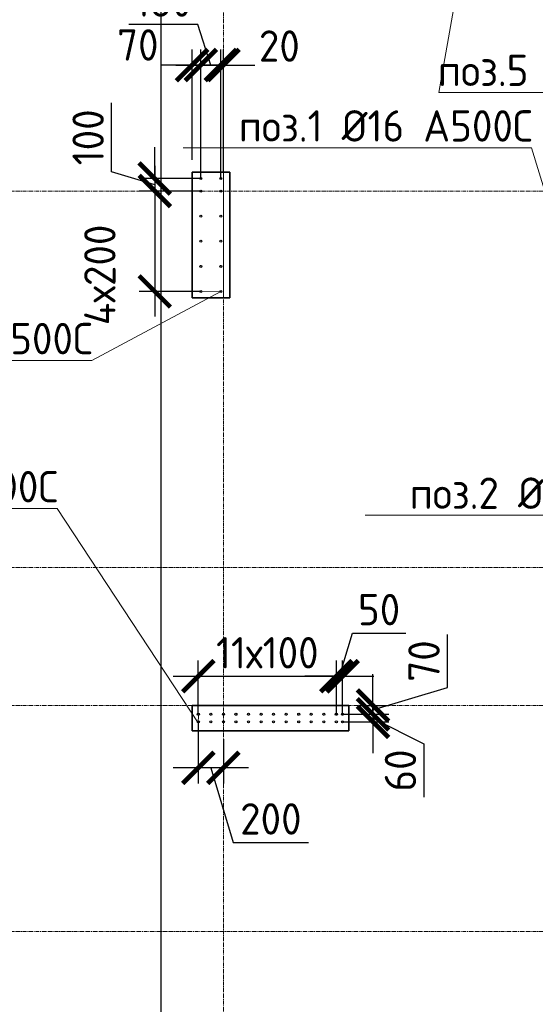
# Model space of a CAD drawing. Header units: millimetres. Extents: x 349531 to 1063351, y -131924 to 96186.
# Tile 191 of 230: x 976385 to 980495, y 43081 to 50927. Entities that reach past the tile are written whole.
import ezdxf
from ezdxf import colors
from ezdxf.entities.mleader import LeaderData, LeaderLine
from ezdxf.math import Vec2, Vec3

# ---------------------------------------------------------------- set-up
doc = ezdxf.new("R2010")
doc.units = ezdxf.units.MM
doc.linetypes.add('______5', pattern=[1100, 800, -100, 100, -100])
doc.linetypes.add('осевая', pattern=[50.8, 31.75, -6.35, 6.35, -6.35])
for name, color, linetype, lineweight in [('0 Фундамент', 5, 'Continuous', 30), ('1 Стены', 3, 'Continuous', 30), ('Конструкции 0.5', 5, 'Continuous', 50), ('Оси', 40, '______5', 18), ('подоснова', 151, 'Continuous', 5), ('РАЗМЕРЫ', 1, 'Continuous', 9)]:
    doc.layers.add(name, color=color, linetype=linetype, lineweight=lineweight)
doc.layers.add('Колонна_ бетон', color=7, linetype='Continuous', lineweight=50, true_color=0xb4b496)
doc.styles.add('GOST-2.304_Type-B', font='GOST_Common.ttf')
doc.dimstyles.new('СПДС', dxfattribs={"dimscale": 100, "dimtxt": 2.5, "dimasz": 2.5, "dimexe": 1.25, "dimexo": 0, "dimtad": 1, "dimdec": 0, "dimtxsty": 'GOST-2.304_Type-B', "dimblk": 'ARCHTICK', "dimcen": 2.5, "dimdle": 2, "dimadec": 0, "dimazin": 2, "dimtfac": 0.75, "dimtdec": 0, "dimtmove": 1, "dimatfit": 3, "dimfxl": 1, "dimtolj": 1, "dimarcsym": 1})

# ---------------------------------------------------------------- blocks, each defined once
blk = doc.blocks.new('_ArchTick')
at = {"color": 0, "linetype": 'ByBlock', "const_width": 0.15}
blk.add_lwpolyline([(-0.5, -0.5), (0.5, 0.5)], dxfattribs=at)
blk = doc.blocks.new('*D52')
at = {"layer": 'DEFPOINTS', "color": 0, "transparency": 16777216}
for p in [(978909.4, 45694.9), (977809.4, 45391.7, -360), (978909.4, 45391.7, -360)]:
    blk.add_point(p, dxfattribs=at)
at = {"layer": 'РАЗМЕРЫ', "color": 0, "lineweight": -2, "transparency": 16777216}
for p, q in [((977809.4, 45391.7), (977809.4, 45819.9)), ((978909.4, 45391.7), (978909.4, 45819.9)), ((977609.4, 45694.9), (979109.4, 45694.9))]:
    blk.add_line(p, q, dxfattribs=at)
at = {"layer": 'РАЗМЕРЫ', "color": 0, "lineweight": -2, "transparency": 16777216, "xscale": 250, "yscale": 250, "zscale": 250, "rotation": 180}
blk.add_blockref('_ArchTick', (977809.4, 45694.9), dxfattribs=at)
at = {"layer": 'РАЗМЕРЫ', "color": 0, "lineweight": -2, "transparency": 16777216, "xscale": 250, "yscale": 250, "zscale": 250}
blk.add_blockref('_ArchTick', (978909.4, 45694.9), dxfattribs=at)
at = {"layer": 'РАЗМЕРЫ', "color": 0, "transparency": 16777216, "insert": (978359.4, 45882.4), "char_height": 250, "attachment_point": 5, "style": 'GOST-2.304_Type-B'}
blk.add_mtext('\\A1;11х100', dxfattribs=at)
blk = doc.blocks.new('*D53')
at = {"layer": 'DEFPOINTS', "color": 0, "transparency": 16777216}
for p in [(978959.4, 45694.9), (978909.4, 45419.4), (978959.4, 45391.7, -360)]:
    blk.add_point(p, dxfattribs=at)
at = {"layer": 'РАЗМЕРЫ', "color": 0, "lineweight": -2, "transparency": 16777216}
for p, q in [((978934.4, 45694.9), (979037.5, 46038.7)), ((979037.5, 46038.7), (979462.5, 46038.7)), ((978909.4, 45419.4), (978909.4, 45819.9)), ((978959.4, 45391.7), (978959.4, 45819.9)), ((978909.4, 45694.9), (978659.4, 45694.9)), ((978909.4, 45694.9), (978959.4, 45694.9)), ((978909.4, 45694.9), (978959.4, 45694.9)), ((978959.4, 45694.9), (979209.4, 45694.9))]:
    blk.add_line(p, q, dxfattribs=at)
at = {"layer": 'РАЗМЕРЫ', "color": 0, "lineweight": -2, "transparency": 16777216, "xscale": 250, "yscale": 250, "zscale": 250}
blk.add_blockref('_ArchTick', (978909.4, 45694.9), dxfattribs=at)
at = {"layer": 'РАЗМЕРЫ', "color": 0, "lineweight": -2, "transparency": 16777216, "xscale": 250, "yscale": 250, "zscale": 250, "rotation": 180}
blk.add_blockref('_ArchTick', (978959.4, 45694.9), dxfattribs=at)
at = {"layer": 'РАЗМЕРЫ', "color": 0, "transparency": 16777216, "insert": (979250, 46226.2), "char_height": 250, "attachment_point": 5, "style": 'GOST-2.304_Type-B'}
blk.add_mtext('\\A1;50', dxfattribs=at)
blk = doc.blocks.new('*D54')
at = {"layer": 'DEFPOINTS', "color": 0, "transparency": 16777216}
for p in [(977809.4, 45331.4, -360), (978009.2, 45194.2), (977809.4, 44964.6)]:
    blk.add_point(p, dxfattribs=at)
at = {"layer": 'РАЗМЕРЫ', "color": 0, "lineweight": -2, "transparency": 16777216}
for p, q in [((977809.4, 45331.4), (977809.4, 44839.6)), ((978009.2, 45194.2), (978009.2, 44839.6)), ((978209.2, 44964.6), (977609.4, 44964.6)), ((977909.3, 44964.6), (978087.4, 44370.8)), ((978087.4, 44370.8), (978687.4, 44370.8))]:
    blk.add_line(p, q, dxfattribs=at)
at = {"layer": 'РАЗМЕРЫ', "color": 0, "lineweight": -2, "transparency": 16777216, "xscale": 250, "yscale": 250, "zscale": 250, "rotation": 180}
blk.add_blockref('_ArchTick', (977809.4, 44964.6), dxfattribs=at)
at = {"layer": 'РАЗМЕРЫ', "color": 0, "lineweight": -2, "transparency": 16777216, "xscale": 250, "yscale": 250, "zscale": 250}
blk.add_blockref('_ArchTick', (978009.2, 44964.6), dxfattribs=at)
at = {"layer": 'РАЗМЕРЫ', "color": 0, "transparency": 16777216, "insert": (978387.4, 44558.3), "char_height": 250, "attachment_point": 5, "style": 'GOST-2.304_Type-B'}
blk.add_mtext('\\A1;200', dxfattribs=at)
blk = doc.blocks.new('*D55')
at = {"layer": 'DEFPOINTS', "color": 0, "transparency": 16777216}
for p in [(979088.4, 45461.4), (978959.4, 45391.7), (979201.6, 45391.7)]:
    blk.add_point(p, dxfattribs=at)
at = {"layer": 'РАЗМЕРЫ', "color": 0, "lineweight": -2, "transparency": 16777216}
for p, q in [((979795.4, 45604.7), (979795.4, 46028.5)), ((979201.6, 45461.4), (979201.6, 45711.4)), ((979201.6, 45426.5), (979795.4, 45604.7)), ((979088.4, 45461.4), (979326.6, 45461.4)), ((979201.6, 45461.4), (979201.6, 45391.7)), ((979201.6, 45461.4), (979201.6, 45391.7)), ((978959.4, 45391.7), (979326.6, 45391.7)), ((979201.6, 45391.7), (979201.6, 45141.7))]:
    blk.add_line(p, q, dxfattribs=at)
at = {"layer": 'РАЗМЕРЫ', "color": 0, "lineweight": -2, "transparency": 16777216, "xscale": 250, "yscale": 250, "zscale": 250}
for p, rotation in [((979201.6, 45461.4), 270), ((979201.6, 45391.7), 90)]:
    blk.add_blockref('_ArchTick', p, dxfattribs=dict(at, rotation=rotation))
at = {"layer": 'РАЗМЕРЫ', "color": 0, "transparency": 16777216, "insert": (979607.9, 45816.6), "char_height": 250, "attachment_point": 5, "rotation": 90, "style": 'GOST-2.304_Type-B'}
blk.add_mtext('\\A1;70', dxfattribs=at)
blk = doc.blocks.new('*D56')
at = {"layer": 'DEFPOINTS', "color": 0, "transparency": 16777216}
for p in [(979036.8, 45391.7), (978959.4, 45331.4, -360), (979201.6, 45331.4)]:
    blk.add_point(p, dxfattribs=at)
at = {"layer": 'РАЗМЕРЫ', "color": 0, "lineweight": -2, "transparency": 16777216}
for p, q in [((979201.6, 45391.7), (979201.6, 45641.7)), ((979036.8, 45391.7), (979326.6, 45391.7)), ((979201.6, 45391.7), (979201.6, 45331.4)), ((979201.6, 45391.7), (979201.6, 45331.4)), ((979201.6, 45361.5), (979607.9, 45156.6)), ((978959.4, 45331.4), (979326.6, 45331.4)), ((979201.6, 45331.4), (979201.6, 45081.4)), ((979607.9, 45156.6), (979607.9, 44731.6))]:
    blk.add_line(p, q, dxfattribs=at)
at = {"layer": 'РАЗМЕРЫ', "color": 0, "lineweight": -2, "transparency": 16777216, "xscale": 250, "yscale": 250, "zscale": 250}
for p, rotation in [((979201.6, 45391.7), 270), ((979201.6, 45331.4), 90)]:
    blk.add_blockref('_ArchTick', p, dxfattribs=dict(at, rotation=rotation))
at = {"layer": 'РАЗМЕРЫ', "color": 0, "transparency": 16777216, "insert": (979420.4, 44944.1), "char_height": 250, "attachment_point": 5, "rotation": 90, "style": 'GOST-2.304_Type-B'}
blk.add_mtext('\\A1;60', dxfattribs=at)
blk = doc.blocks.new('_None')
blk = doc.blocks.new('*D340')
at = {"layer": 'DEFPOINTS', "color": 0, "transparency": 16777216}
for p in [(977829, 49661.4, -360), (977462.3, 49561.4), (977829, 49561.4, -360)]:
    blk.add_point(p, dxfattribs=at)
at = {"layer": 'РАЗМЕРЫ', "color": 0, "lineweight": -2, "transparency": 16777216}
for p, q in [((977118.5, 49714.5), (977118.5, 50264.5)), ((977462.3, 49661.4), (977462.3, 49911.4)), ((977462.3, 49611.4), (977118.5, 49714.5)), ((977829, 49661.4), (977337.3, 49661.4)), ((977462.3, 49661.4), (977462.3, 49561.4)), ((977462.3, 49661.4), (977462.3, 49561.4)), ((977829, 49561.4), (977337.3, 49561.4)), ((977462.3, 49561.4), (977462.3, 49311.4))]:
    blk.add_line(p, q, dxfattribs=at)
at = {"layer": 'РАЗМЕРЫ', "color": 0, "lineweight": -2, "transparency": 16777216, "xscale": 250, "yscale": 250, "zscale": 250}
for p, rotation in [((977462.3, 49661.4), 270), ((977462.3, 49561.4), 90)]:
    blk.add_blockref('_ArchTick', p, dxfattribs=dict(at, rotation=rotation))
at = {"layer": 'РАЗМЕРЫ', "color": 0, "transparency": 16777216, "insert": (976931, 49989.5), "char_height": 250, "attachment_point": 5, "rotation": 90, "style": 'GOST-2.304_Type-B'}
blk.add_mtext('\\A1;100', dxfattribs=at)
blk = doc.blocks.new('*D341')
at = {"layer": 'DEFPOINTS', "color": 0, "transparency": 16777216}
for p in [(977829, 49561.4, -360), (977462.3, 48761.4), (977829, 48761.4, -360)]:
    blk.add_point(p, dxfattribs=at)
at = {"layer": 'РАЗМЕРЫ', "color": 0, "lineweight": -2, "transparency": 16777216}
for p, q in [((977462.3, 49761.4), (977462.3, 48561.4)), ((977829, 49561.4), (977337.3, 49561.4)), ((977829, 48761.4), (977337.3, 48761.4))]:
    blk.add_line(p, q, dxfattribs=at)
at = {"layer": 'РАЗМЕРЫ', "color": 0, "lineweight": -2, "transparency": 16777216, "xscale": 250, "yscale": 250, "zscale": 250}
for p, rotation in [((977462.3, 49561.4), 90), ((977462.3, 48761.4), 270)]:
    blk.add_blockref('_ArchTick', p, dxfattribs=dict(at, rotation=rotation))
at = {"layer": 'РАЗМЕРЫ', "color": 0, "transparency": 16777216, "insert": (977024.5, 48893.4), "char_height": 250, "attachment_point": 5, "rotation": 90, "style": 'GOST-2.304_Type-B'}
blk.add_mtext('\\A1;4х200', dxfattribs=at)
blk = doc.blocks.new('*D339')
at = {"layer": 'DEFPOINTS', "color": 0, "transparency": 16777216}
for p in [(977829, 50565.5), (977759.3, 49809.9), (977829, 49661.4)]:
    blk.add_point(p, dxfattribs=at)
at = {"layer": 'РАЗМЕРЫ', "color": 0, "lineweight": -2, "transparency": 16777216}
for p, q in [((977759.3, 49809.9), (977759.3, 50690.5)), ((977829, 49661.4), (977829, 50690.5)), ((977759.3, 50565.5), (977509.3, 50565.5)), ((977759.3, 50565.5), (977829, 50565.5)), ((977829, 50565.5), (978079, 50565.5))]:
    blk.add_line(p, q, dxfattribs=at)
at = {"layer": 'РАЗМЕРЫ', "color": 0, "lineweight": -2, "transparency": 16777216, "xscale": 250, "yscale": 250, "zscale": 250}
blk.add_blockref('_ArchTick', (977759.3, 50565.5), dxfattribs=at)
at = {"layer": 'РАЗМЕРЫ', "color": 0, "lineweight": -2, "transparency": 16777216, "xscale": 250, "yscale": 250, "zscale": 250, "rotation": 180}
blk.add_blockref('_ArchTick', (977829, 50565.5), dxfattribs=at)
at = {"layer": 'РАЗМЕРЫ', "color": 0, "transparency": 16777216, "insert": (977327.1, 50725.6), "char_height": 250, "attachment_point": 5, "style": 'GOST-2.304_Type-B'}
blk.add_mtext('\\A1;70', dxfattribs=at)
blk = doc.blocks.new('оси2')
at = {"layer": 'Оси', "color": 16, "linetype": 'осевая', "lineweight": 0, "transparency": 33554687}
for p, q in [((983645.5, 5465.4), (983645.8, -20755.1)), ((979200, -1392.9), (1032582.1, -1392.9)), ((979200, -4392.9), (1032582.1, -4392.9)), ((979200, -5492.9), (1032582.1, -5492.9)), ((979200, -7292.9), (1032582.1, -7292.9))]:
    blk.add_line(p, q, dxfattribs=at)
blk = doc.blocks.new('стены техподполья')
at = {"layer": 'Колонна_ бетон', "color": 180, "linetype": 'Continuous', "lineweight": 35, "transparency": 33554687}
for p, q in [((456685.8, -4593.6), (456685.8, -3593.6)), ((456685.8, -3593.6), (456685.8, -3593.6)), ((456685.8, -3593.6), (456985.8, -3593.6)), ((456985.8, -3593.6), (456985.8, -3593.6)), ((456985.8, -3593.6), (456985.8, -4593.6)), ((456985.8, -4593.6), (456685.8, -4593.6)), ((456685.8, -4593.6), (456685.8, -4593.6)), ((456985.8, -4593.6), (456985.8, -4593.6)), ((456685.8, -8043.6), (456685.8, -7843.6)), ((456685.8, -7843.6), (456685.8, -7843.6)), ((457935.8, -7843.6), (456685.8, -7843.6)), ((457935.8, -7843.6), (457935.8, -7843.6)), ((457935.8, -8043.6), (457935.8, -7843.6)), ((457935.8, -8043.6), (456685.8, -8043.6)), ((456685.8, -8043.6), (456685.8, -8043.6)), ((457935.8, -8043.6), (457935.8, -8043.6))]:
    blk.add_line(p, q, dxfattribs=at)
blk = doc.blocks.new('*D500')
at = {"layer": 'DEFPOINTS', "color": 0, "transparency": 16777216}
for p in [(977989.2, 50565.5), (977829, 49661.4), (977989.2, 49661.4, 360)]:
    blk.add_point(p, dxfattribs=at)
at = {"layer": 'РАЗМЕРЫ', "color": 0, "lineweight": -2, "transparency": 16777216}
for p, q in [((977806.2, 50888.4), (977256.2, 50888.4)), ((977909.1, 50565.5), (977806.2, 50888.4)), ((977829, 49661.4), (977829, 50690.5)), ((977989.2, 49661.4), (977989.2, 50690.5)), ((977629, 50565.5), (978189.2, 50565.5))]:
    blk.add_line(p, q, dxfattribs=at)
at = {"layer": 'РАЗМЕРЫ', "color": 0, "lineweight": -2, "transparency": 16777216, "xscale": 250, "yscale": 250, "zscale": 250, "rotation": 180}
blk.add_blockref('_ArchTick', (977829, 50565.5), dxfattribs=at)
at = {"layer": 'РАЗМЕРЫ', "color": 0, "lineweight": -2, "transparency": 16777216, "xscale": 250, "yscale": 250, "zscale": 250}
blk.add_blockref('_ArchTick', (977989.2, 50565.5), dxfattribs=at)
at = {"layer": 'РАЗМЕРЫ', "color": 0, "transparency": 16777216, "insert": (977531.2, 51075.9), "char_height": 250, "attachment_point": 5, "style": 'GOST-2.304_Type-B'}
blk.add_mtext('\\A1;160', dxfattribs=at)
blk = doc.blocks.new('*D501')
at = {"layer": 'DEFPOINTS', "color": 0, "transparency": 16777216}
for p in [(978009.4, 50565.5), (978009.4, 49719.7, -360), (977989.2, 49661.4, 360)]:
    blk.add_point(p, dxfattribs=at)
at = {"layer": 'РАЗМЕРЫ', "color": 0, "lineweight": -2, "transparency": 16777216}
for p, q in [((977989.2, 49661.4), (977989.2, 50690.5)), ((978009.4, 49719.7), (978009.4, 50690.5)), ((977989.2, 50565.5), (977739.2, 50565.5)), ((977989.2, 50565.5), (978009.4, 50565.5)), ((978009.4, 50565.5), (978259.4, 50565.5))]:
    blk.add_line(p, q, dxfattribs=at)
at = {"layer": 'РАЗМЕРЫ', "color": 0, "lineweight": -2, "transparency": 16777216, "xscale": 250, "yscale": 250, "zscale": 250}
blk.add_blockref('_ArchTick', (977989.2, 50565.5), dxfattribs=at)
at = {"layer": 'РАЗМЕРЫ', "color": 0, "lineweight": -2, "transparency": 16777216, "xscale": 250, "yscale": 250, "zscale": 250, "rotation": 180}
blk.add_blockref('_ArchTick', (978009.4, 50565.5), dxfattribs=at)
at = {"layer": 'РАЗМЕРЫ', "color": 0, "transparency": 16777216, "insert": (978455.2, 50716.9), "char_height": 250, "attachment_point": 5, "style": 'GOST-2.304_Type-B'}
blk.add_mtext('\\A1;20', dxfattribs=at)

msp = doc.modelspace()

# ---------------------------------------------------------------- linework, layer by layer
at = {"layer": '0 Фундамент'}
msp.add_lwpolyline([(977509.3, 53161.4), (977509.3, 35761.4)], dxfattribs=at)
at = {"layer": '1 Стены', "color": 252, "lineweight": 0, "true_color": 0x939598}
for p, q in [((977759.3, 48711.4, -360), (977759.3, 49711.4, -360)), ((977759.3, 49711.4, -360), (978009.3, 49711.4, -360)), ((977759.4, 48711.4, -360), (977759.4, 49711.4, -360)), ((978009.3, 49711.4, -360), (978009.3, 48711.4, -360)), ((978009.3, 48711.4, -360), (977759.3, 48711.4, -360)), ((977759.4, 45461.4, -360), (979009.3, 45461.4, -360)), ((977759.4, 45261.4, -360), (977759.4, 45461.4, -360)), ((979009.3, 45461.4, -360), (979009.3, 45261.4, -360)), ((979009.3, 45261.4, -360), (977759.4, 45261.4, -360))]:
    msp.add_line(p, q, dxfattribs=at)
at = {"layer": 'РАЗМЕРЫ', "color": 4, "linetype": 'Continuous', "lineweight": 30}
for centre in [(977829, 49661.4, -360), (977989.2, 49661.4, 360), (977829, 49561.4, -360), (977989.2, 49561.4, 360), (977829, 49361.4, -360), (977989.2, 49361.4, 360), (977829, 49161.4, -360), (977989.2, 49161.4, 360), (977829, 48961.4, -360), (977989.2, 48961.4, 360), (977829, 48761.4, -360), (977989.2, 48761.4, 360), (977809.4, 45391.7, -360), (977909.4, 45391.7, -360), (978009.4, 45391.7, -360), (978109.4, 45391.7, -360), (978209.4, 45391.7, -360), (978309.4, 45391.7, -360), (978409.4, 45391.7, -360), (978509.4, 45391.7, -360), (978609.4, 45391.7, -360), (978709.4, 45391.7, -360), (978809.4, 45391.7, -360), (978909.4, 45391.7, -360), (978959.4, 45391.7, -360), (977809.4, 45331.4, -360), (977909.4, 45331.4, -360), (978009.4, 45331.4, -360), (978109.4, 45331.4, -360), (978209.4, 45331.4, -360), (978309.4, 45331.4, -360), (978409.4, 45331.4, -360), (978509.4, 45331.4, -360), (978609.4, 45331.4, -360), (978709.4, 45331.4, -360), (978809.4, 45331.4, -360), (978909.4, 45331.4, -360), (978959.4, 45331.4, -360)]:
    msp.add_circle(centre, 8, dxfattribs=at)

# ---------------------------------------------------------------- block references
at = {"layer": 'Конструкции 0.5'}
msp.add_blockref('стены техподполья', (521073.4, 53304.9, 360), dxfattribs=at)
at = {"layer": 'РАЗМЕРЫ'}
msp.add_blockref('оси2', (-5636.2, 50954.2, -360), dxfattribs=at)

# ---------------------------------------------------------------- dimensions: what is measured, and where the dimension line sits
for base, p1, p2, angle, picture, middle in [((977989.2, 50565.5), (977829, 49661.4), (977989.2, 49661.4, 360), 180, '*D500', (977743.7, 50888.4)), ((977829, 50565.5), (977759.3, 49809.9), (977829, 49661.4), 180, '*D339', (977327.1, 50538.1)), ((978009.4, 50565.5), (977989.2, 49661.4, 360), (978009.4, 49719.7, -360), 180, '*D501', (978455.2, 50529.4)), ((979201.6, 45331.4), (979036.8, 45391.7), (978959.4, 45331.4, -360), 90, '*D56', (979607.9, 45094.1))]:
    dim = msp.add_linear_dim(base=base, p1=p1, p2=p2, angle=angle, dimstyle='СПДС', dxfattribs=at)
    dim.commit()
    dim.dimension.update_dxf_attribs({"geometry": picture, "text_midpoint": middle, "dimtype": 160})
for base, p1, p2, picture, middle in [((977462.3, 49561.4), (977829, 49661.4, -360), (977829, 49561.4, -360), '*D340', (976931, 49777)), ((979201.6, 45391.7), (979088.4, 45461.4), (978959.4, 45391.7), '*D55', (979607.9, 45667.2))]:
    dim = msp.add_linear_dim(base=base, p1=p1, p2=p2, angle=90, dimstyle='СПДС', dxfattribs=at)
    dim.commit()
    dim.dimension.update_dxf_attribs({"geometry": picture, "text_midpoint": middle})
dim = msp.add_linear_dim(base=(977462.3, 48761.4), p1=(977829, 49561.4, -360), p2=(977829, 48761.4, -360), angle=90, text='4х200', dimstyle='СПДС', dxfattribs=at)
dim.commit()
dim.dimension.update_dxf_attribs({"geometry": '*D341', "text_midpoint": (977212, 48893.4), "dimtype": 160})
for base, p1, p2, picture, middle in [((978959.4, 45694.9), (978909.4, 45419.4), (978959.4, 45391.7, -360), '*D53', (979100, 46226.2)), ((977809.4, 44964.6), (978009.2, 45194.2), (977809.4, 45331.4, -360), '*D54', (978149.9, 44558.3))]:
    dim = msp.add_linear_dim(base=base, p1=p1, p2=p2, dimstyle='СПДС', dxfattribs=at)
    dim.commit()
    dim.dimension.update_dxf_attribs({"geometry": picture, "text_midpoint": middle})
dim = msp.add_linear_dim(base=(978909.4, 45694.9), p1=(977809.4, 45391.7, -360), p2=(978909.4, 45391.7, -360), text='11х100', dimstyle='СПДС', dxfattribs=at)
dim.commit()
dim.dimension.update_dxf_attribs({"geometry": '*D52', "text_midpoint": (978359.4, 45882.4)})

# ---------------------------------------------------------------- leaders
at = {"layer": 'подоснова', "color": 4, "ltscale": 0.3}
ml = msp.add_multileader_mtext('Standard', dxfattribs=at)
ml.set_content('{\\C2;поз.5 %%C12 А500С }', color=4, style='GOST-2.304_Type-B')
ml.set_leader_properties(color=256, linetype='ByLayer', lineweight=15)
ml.set_arrow_properties(name='NONE')
ml.build(insert=Vec2(0, 0))
ml.multileader.update_dxf_attribs({"text_left_attachment_type": 6, "text_right_attachment_type": 6, "dogleg_length": 0.1, "arrow_head_size": 18})
ctx = ml.context
ctx.base_point, ctx.char_height, ctx.arrow_head_size, ctx.landing_gap_size, ctx.plane_origin = Vec3(979726.4, 50348.1, 360), 250, 18, 20, Vec3(986316.3, 51172.9, 360)
ctx.left_attachment, ctx.right_attachment, ctx.text_align_type = 6, 6, 1
notes = []
notes.append((ctx, [(1, (1, 1, 0), (979726.3, 50348.1, 360), (1, 0), 0.1, [(0, [(979939.5, 51558, 360)], 0, [])])]))
ctx.mtext.insert, ctx.mtext.width, ctx.mtext.alignment, ctx.mtext.flow_direction = Vec3(980913.3, 50648.1, 360), 4075.871, 2, 5
ml = msp.add_multileader_mtext('Standard', dxfattribs=at)
ml.set_content('{\\C2;поз.1 %%C16 А500С }', color=4, style='GOST-2.304_Type-B')
ml.set_leader_properties(color=256, linetype='ByLayer', lineweight=15)
ml.set_arrow_properties(name='NONE')
ml.build(insert=Vec2(0, 0))
ml.multileader.update_dxf_attribs({"text_left_attachment_type": 6, "text_right_attachment_type": 6, "dogleg_length": 0.1, "arrow_head_size": 18})
ctx = ml.context
ctx.base_point, ctx.char_height, ctx.arrow_head_size, ctx.landing_gap_size, ctx.plane_origin = Vec3(978142.3, 49905.5), 250, 18, 20, Vec3(985837.6, 51389.7)
ctx.left_attachment, ctx.right_attachment, ctx.text_align_type = 6, 6, 1
notes.append((ctx, [(0, (1, 1, 0), (980466.1, 49905.5), (-1, 0), 0.1, [(1, [(980810.6, 48833.8), (980809.4, 48773.4)], 0, [])])]))
ctx.mtext.insert, ctx.mtext.width, ctx.mtext.alignment, ctx.mtext.flow_direction = Vec3(979304.2, 50205.5), 4075.871, 2, 5
ml = msp.add_multileader_mtext('Standard', dxfattribs=at)
ml.set_content('{\\C2;поз.1 %%C16 А500С }', color=4, style='GOST-2.304_Type-B')
ml.set_leader_properties(color=256, linetype='ByLayer', lineweight=15)
ml.set_arrow_properties(name='NONE')
ml.build(insert=Vec2(0, 0))
ml.multileader.update_dxf_attribs({"text_left_attachment_type": 6, "text_right_attachment_type": 6, "dogleg_length": 0.1, "arrow_head_size": 18})
ctx = ml.context
ctx.base_point, ctx.char_height, ctx.arrow_head_size, ctx.landing_gap_size, ctx.plane_origin = Vec3(974635.5, 48210.7), 250, 18, 20, Vec3(982330.8, 49694.8)
ctx.left_attachment, ctx.right_attachment, ctx.text_align_type = 6, 6, 1
notes.append((ctx, [(0, (1, 1, 0), (976959.3, 48210.7), (-1, 0), 0.1, [(1, [(977836.6, 48758.9), (977989.2, 48761.4)], 0, [])])]))
ctx.mtext.insert, ctx.mtext.width, ctx.mtext.alignment, ctx.mtext.flow_direction = Vec3(975797.4, 48510.7), 4075.871, 2, 5
ml = msp.add_multileader_mtext('Standard', dxfattribs=at)
ml.set_content('{\\C2;поз.1 %%C16 А500С }', color=4, style='GOST-2.304_Type-B')
ml.set_leader_properties(color=256, linetype='ByLayer', lineweight=15)
ml.set_arrow_properties(name='NONE')
ml.build(insert=Vec2(0, 0))
ml.multileader.update_dxf_attribs({"text_left_attachment_type": 6, "text_right_attachment_type": 6, "dogleg_length": 0.1, "arrow_head_size": 18})
ctx = ml.context
ctx.base_point, ctx.char_height, ctx.arrow_head_size, ctx.landing_gap_size, ctx.plane_origin = Vec3(974360.1, 47030.9), 250, 18, 20, Vec3(982837.6, 47939.7)
ctx.left_attachment, ctx.right_attachment, ctx.text_align_type = 6, 6, 1
notes.append((ctx, [(0, (1, 1, 0), (976683.9, 47030.9), (-1, 0), 0.1, [(1, [(977810.6, 45383.8), (977809.4, 45323.4)], 0, [])])]))
ctx.mtext.insert, ctx.mtext.width, ctx.mtext.alignment, ctx.mtext.flow_direction = Vec3(975521.9, 47330.9), 4075.871, 2, 5
ml = msp.add_multileader_mtext('Standard', dxfattribs=at)
ml.set_content('{\\C2;поз.2 %%C20 А500С }', color=4, style='GOST-2.304_Type-B')
ml.set_leader_properties(color=256, linetype='ByLayer', lineweight=15)
ml.set_arrow_properties(name='NONE')
ml.build(insert=Vec2(0, 0))
ml.multileader.update_dxf_attribs({"text_left_attachment_type": 6, "text_right_attachment_type": 6, "dogleg_length": 0.1, "arrow_head_size": 18})
ctx = ml.context
ctx.base_point, ctx.char_height, ctx.arrow_head_size, ctx.landing_gap_size, ctx.plane_origin = Vec3(979493.1, 46978.8), 250, 18, 20, Vec3(986987.6, 47939.7)
ctx.left_attachment, ctx.right_attachment, ctx.text_align_type = 6, 6, 1
notes.append((ctx, [(0, (1, 1, 0), (981916.9, 46978.8), (-1, 0), 0.1, [(1, [(981960.6, 45383.8), (981959.4, 45323.4)], 0, [])])]))
ctx.mtext.insert, ctx.mtext.width, ctx.mtext.alignment, ctx.mtext.flow_direction = Vec3(980705, 47278.8), 4075.871, 2, 5
for ctx, leaders in notes:
    for number, flags, end, landing, length, lines in leaders:
        leader = LeaderData()
        leader.index, (leader.has_last_leader_line, leader.has_dogleg_vector, leader.attachment_direction) = number, flags
        leader.last_leader_point, leader.dogleg_vector, leader.dogleg_length = Vec3(end), Vec3(landing), length
        for number, points, colour, breaks in lines:
            line = LeaderLine()
            line.index, line.vertices, line.color, line.breaks = number, Vec3.list(points), colors.encode_raw_color(colour), breaks
            leader.lines.append(line)
        ctx.leaders.append(leader)

doc.saveas('drawing.dxf')
